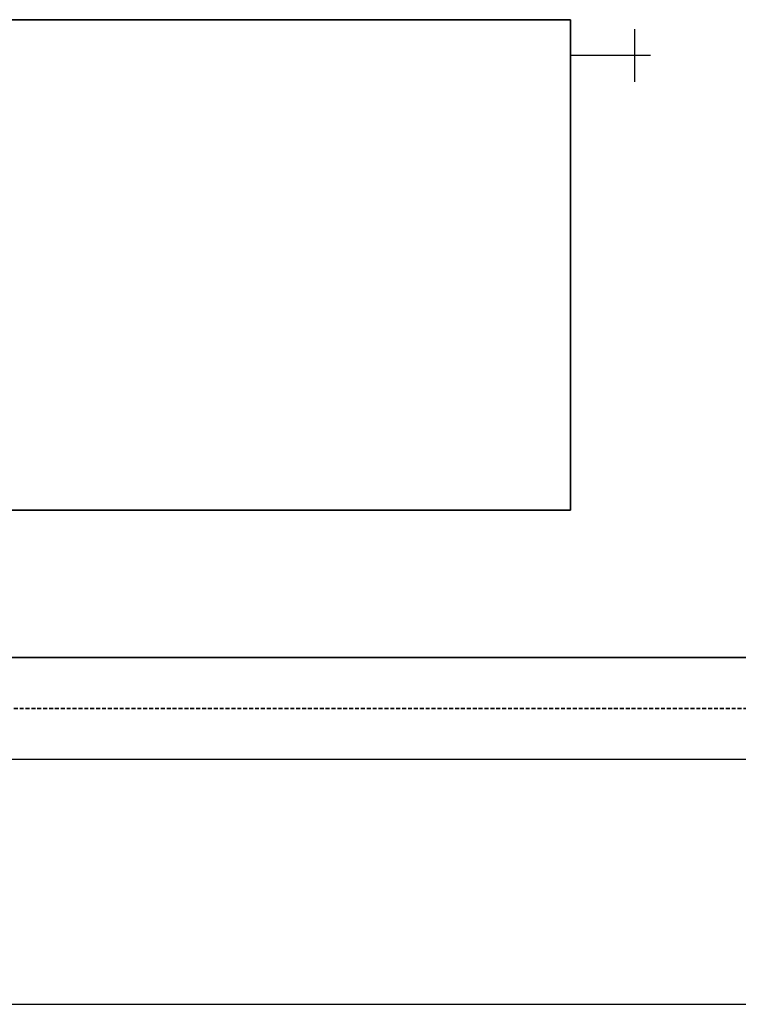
# Model space of a CAD drawing. Header units: millimetres. Extents: x 14365 to 105143, y -126377 to -22383.
# Tile 56 of 191: x 47261 to 47994, y -123757 to -122753. Entities that reach past the tile are written whole.
import ezdxf

# ---------------------------------------------------------------- set-up
doc = ezdxf.new("R2010")
doc.units = ezdxf.units.MM
doc.linetypes.add('ČÁRKOVANÁ', pattern=[0.75, 0.5, -0.25])
for name, color, linetype, lineweight in [('UT_POTRUBI - PŘÍVOD', 1, 'Continuous', 35), ('UT_POTRUBI - ZPÁTEČKA', 5, 'ČÁRKOVANÁ', 35), ('UT_SCHÉMA_SYMBOLY', 7, 'Continuous', 25), ('UT_ZAŘÍZENÍ - OT', 3, 'Continuous', 35)]:
    doc.layers.add(name, color=color, linetype=linetype, lineweight=lineweight)

msp = doc.modelspace()

# ---------------------------------------------------------------- linework, layer by layer
at = {"ltscale": 8}
for p, q in [((31841.3, -123507.2), (105085.1, -123507.2)), ((31841.3, -123757.2), (105085.1, -123757.2))]:
    msp.add_line(p, q, dxfattribs=at)
at = {"layer": 'UT_POTRUBI - PŘÍVOD', "ltscale": 8}
msp.add_line((50625.9, -123403.5), (44930, -123403.5), dxfattribs=at)
at = {"layer": 'UT_POTRUBI - ZPÁTEČKA', "linetype": 'ČÁRKOVANÁ', "ltscale": 8}
msp.add_line((50558.9, -123455.6), (44843.7, -123455.6), dxfattribs=at)
at = {"layer": 'UT_SCHÉMA_SYMBOLY'}
for p, q in [((47888.3, -122816.8), (47888.3, -122762.8)), ((47904.3, -122789.8), (47822.5, -122789.8))]:
    msp.add_line(p, q, dxfattribs=at)
at = {"layer": 'UT_ZAŘÍZENÍ - OT', "linetype": 'Continuous'}
for p, q in [((47822.5, -122753.3), (46622.5, -122753.3)), ((47822.5, -123253.3), (47822.5, -122753.3)), ((46622.5, -123253.3), (47822.5, -123253.3))]:
    msp.add_line(p, q, dxfattribs=at)

doc.saveas('drawing.dxf')
